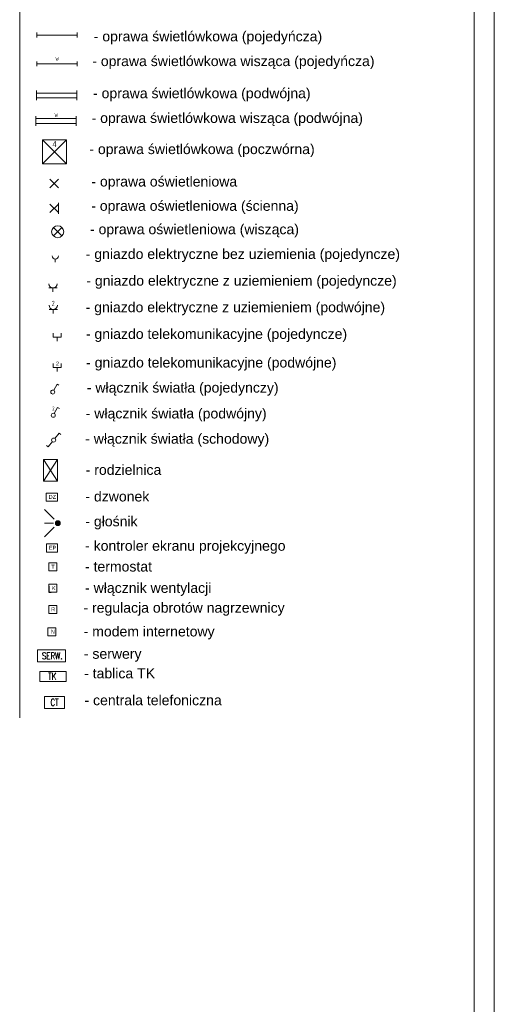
# Model space of a CAD drawing. Header units: millimetres. Extents: x 7052 to 69970, y -1719 to 15326.
# Tile 46 of 160: x 35611 to 36792, y -434 to 2018. Entities that reach past the tile are written whole.
import ezdxf
from ezdxf.enums import TextEntityAlignment as Align

# ---------------------------------------------------------------- set-up
doc = ezdxf.new("R2010")
doc.units = ezdxf.units.MM
doc.linetypes.add('ArcadiaLine3449077713', pattern=[0])
for name, color, linetype, lineweight in [('m_elektryka', 10, 'Continuous', 5), ('m_elektryka_bialy', 7, 'Continuous', 5), ('m_tabela', 7, 'Continuous', 20), ('m_tekst', 7, 'Continuous', 13), ('m_telekomunikacja', 1, 'Continuous', 5), ('m_went+klima', 1, 'Continuous', 5), ('m_ściany', 7, 'Continuous', 30)]:
    doc.layers.add(name, color=color, linetype=linetype, lineweight=lineweight)
doc.styles.add('DIM', font='dim', dxfattribs={"width": 0.75})
doc.styles.add('PIOTR', font='arial.ttf', dxfattribs={"height": 10})
doc.styles.get("Standard").update_dxf_attribs({"font": 'arial.ttf'})
doc.styles.add('styl1', font='simplex.shx', dxfattribs={"width": 0.75})

# ---------------------------------------------------------------- blocks, each defined once
blk = doc.blocks.new('*B20', base_point=(1590, 314))
at = {"linetype": 'ArcadiaLine3449077713', "lineweight": 18}
for p, q in [((1290, 14), (1290, 614)), ((1290, 614), (1890, 614)), ((1890, 614), (1290, 14)), ((1890, 14), (1290, 614)), ((1890, 614), (1890, 14)), ((1890, 14), (1290, 14))]:
    blk.add_line(p, q, dxfattribs=at)
blk = doc.blocks.new('oprawa ścienna')
at = {"layer": 'm_elektryka', "color": 0}
for p, q in [((10.6, 10.6), (-10.6, -10.6)), ((-10.6, 10.6), (10.6, -10.6))]:
    blk.add_line(p, q, dxfattribs=at)
at = {"layer": 'm_elektryka', "color": 0, "ltscale": 0.4}
blk.add_line((10.6, 13.6), (10.6, -13.6), dxfattribs=at)
blk = doc.blocks.new('oświetlenie')
at = {"layer": 'm_elektryka', "color": 0}
for p, q in [((10.6, 10.6), (-10.6, -10.6)), ((-10.6, 10.6), (10.6, -10.6))]:
    blk.add_line(p, q, dxfattribs=at)
blk = doc.blocks.new('świetlówka 2')
at = {"layer": 'm_elektryka', "color": 0, "ltscale": 0.4}
for p, q in [((-100, -6), (-100, 0)), ((0, -6), (0, 0)), ((-100, -6), (0, -6)), ((-100, -12), (-100, -6)), ((-100, -18), (-100, -12)), ((-100, -18), (0, -18)), ((-100, -24), (-100, -18)), ((0, -12), (0, -6)), ((0, -18), (0, -12)), ((0, -24), (0, -18))]:
    blk.add_line(p, q, dxfattribs=at)
blk = doc.blocks.new('gniazdo z u')
at = {"layer": 'm_elektryka', "color": 0}
for p, q in [((-20, -10), (0, -10)), ((-10, -20), (-10, -10))]:
    blk.add_line(p, q, dxfattribs=at)
blk.add_arc((-10, 0), 10, 180, 0, dxfattribs=at)
blk = doc.blocks.new('właczn ik pojedynczy')
at = {"layer": 'm_elektryka', "color": 0}
for p in [(-12.4, 12.7), (0, 0)]:
    blk.add_line(p, (-14.8, 8.3), dxfattribs=at)
blk.add_circle((4.4, -2.4), 5, dxfattribs=at)
blk = doc.blocks.new('g telekomunikacyjne')
at = {"layer": 'm_elektryka', "color": 0, "ltscale": 0.4}
for p, q in [((-10, 10), (-10, 0)), ((10, 0), (-10, 0)), ((10, 10), (10, 0))]:
    blk.add_line(p, q, dxfattribs=at)
at = {"layer": 'm_elektryka', "color": 0}
blk.add_line((0, -10), (0, 0), dxfattribs=at)
blk = doc.blocks.new('wlacznik schodowy')
at = {"layer": 'm_elektryka', "color": 0}
for p, q in [((0, 0), (10.6, 13.3)), ((10.6, 13.3), (14.5, 10.1)), ((-20.8, -17.9), (-16.9, -21.1)), ((-6.3, -7.8), (-16.9, -21.1))]:
    blk.add_line(p, q, dxfattribs=at)
blk.add_circle((-3.1, -3.9), 5, dxfattribs=at)
blk = doc.blocks.new('świetlówka 1')
at = {"layer": 'm_elektryka', "color": 0, "ltscale": 0.4}
for p, q in [((0, 0), (0, 6)), ((0, 0), (100, 0)), ((0, -6), (0, 0)), ((100, 0), (100, 6)), ((100, -6), (100, 0))]:
    blk.add_line(p, q, dxfattribs=at)

msp = doc.modelspace()

# ---------------------------------------------------------------- hatches: boundary and pattern name
at = {"layer": 'm_elektryka'}
h = msp.add_hatch(color=0, dxfattribs=at)
h.dxf.hatch_style = 1
h.paths.add_polyline_path([(35712, 764.3, 1), (35700, 764.3, 1)])

# ---------------------------------------------------------------- linework, layer by layer
at = {"layer": 'm_elektryka', "color": 0}
for p, q in [((35699.7, 1413.7), (35699.7, 1421.7)), ((35704.8, 839.2), (35676.8, 839.2)), ((35676.8, 839.2), (35676.8, 819.2)), ((35704.8, 819.2), (35704.8, 839.2)), ((35676.8, 819.2), (35704.8, 819.2)), ((35696.5, 774), (35672.4, 798.5)), ((35695.3, 764.3), (35672.4, 764.3)), ((35696.5, 754.6), (35672.4, 730.1)), ((35705.5, 712.5), (35677.5, 712.5)), ((35677.5, 712.5), (35677.5, 692.5)), ((35705.5, 692.5), (35705.5, 712.5)), ((35677.5, 692.5), (35705.5, 692.5)), ((35703.4, 665.4), (35683.4, 665.4)), ((35683.4, 665.4), (35683.4, 645.4)), ((35703.4, 645.4), (35703.4, 665.4)), ((35683.4, 645.4), (35703.4, 645.4))]:
    msp.add_line(p, q, dxfattribs=at)
at = {"layer": 'm_elektryka', "color": 0, "ltscale": 3}
for p, q in [((35670.5, 922.4), (35705, 922.4)), ((35670.5, 869.2), (35670.5, 922.4)), ((35670.5, 922.4), (35705, 869.2)), ((35670.5, 869.2), (35705, 922.4)), ((35705, 922.4), (35705, 869.2)), ((35705, 869.2), (35670.5, 869.2))]:
    msp.add_line(p, q, dxfattribs=at)
at = {"layer": 'm_elektryka', "color": 0, "ltscale": 2}
msp.add_circle((35705.6, 1489.9), 15, dxfattribs=at)
at = {"layer": 'm_elektryka', "color": 0}
msp.add_circle((35706, 764.3), 6, dxfattribs=at)
msp.add_arc((35699.7, 1429.7), 8, 180, 0, dxfattribs=at)
at = {"layer": 'm_tabela', "color": 0}
for p, q in [((36792.4, -1719.2), (36792.4, 4220.8)), ((36742.4, -1669.2), (36742.4, 4170.8))]:
    msp.add_line(p, q, dxfattribs=at)
at = {"layer": 'm_tabela', "color": 0, "linetype": 'Continuous'}
msp.add_line((35611, 2077.4), (35611, 279.8), dxfattribs=at)
at = {"layer": 'm_telekomunikacja', "color": 0}
for p, q in [((35700.8, 504), (35680.8, 504)), ((35680.8, 504), (35680.8, 484)), ((35700.8, 484), (35700.8, 504)), ((35680.8, 484), (35700.8, 484))]:
    msp.add_line(p, q, dxfattribs=at)
at = {"layer": 'm_telekomunikacja', "color": 0, "ltscale": 3}
for p, q in [((35655.4, 418.8), (35655.4, 448.8)), ((35655.4, 448.8), (35725.4, 448.8)), ((35725.4, 448.8), (35725.4, 418.8)), ((35655.4, 418.8), (35725.4, 418.8)), ((35661.3, 370.2), (35661.3, 395.2)), ((35661.3, 395.2), (35726.3, 395.2)), ((35726.3, 395.2), (35726.3, 370.2)), ((35661.3, 370.2), (35726.3, 370.2)), ((35672.4, 302.6), (35672.4, 332.6)), ((35672.4, 332.6), (35722.4, 332.6)), ((35722.4, 332.6), (35722.4, 302.6)), ((35672.4, 302.6), (35722.4, 302.6))]:
    msp.add_line(p, q, dxfattribs=at)
at = {"layer": 'm_went+klima', "color": 0}
for p, q in [((35703.5, 612.3), (35683.5, 612.3)), ((35683.5, 612.3), (35683.5, 592.3)), ((35683.5, 592.3), (35703.5, 592.3)), ((35703.5, 592.3), (35703.5, 612.3)), ((35683.8, 539.2), (35683.8, 559.2)), ((35683.8, 539.2), (35683.8, 559.2)), ((35703.8, 559.2), (35683.8, 559.2)), ((35683.8, 559.2), (35683.8, 539.2)), ((35703.8, 539.2), (35703.8, 559.2)), ((35683.8, 539.2), (35703.8, 539.2))]:
    msp.add_line(p, q, dxfattribs=at)
at = {"layer": 'm_ściany', "color": 0}
for p, q in [((35683.5, 607.3), (35683.5, 592.3)), ((35683.5, 592.3), (35689.2, 592.3))]:
    msp.add_line(p, q, dxfattribs=at)

# ---------------------------------------------------------------- block references
at = {"layer": 'm_elektryka', "color": 0}
for name, p in [('świetlówka 1', (35654.1, 1979.5)), ('świetlówka 1', (35654.1, 1907.9)), ('świetlówka 2', (35752.9, 1841.1)), ('świetlówka 2', (35751.4, 1777.6)), ('oświetlenie', (35696.7, 1610.1)), ('oprawa ścienna', (35696.7, 1548)), ('oświetlenie', (35705.6, 1489.9)), ('gniazdo z u', (35703.9, 1359.9)), ('g telekomunikacyjne', (35704.4, 1227.3)), ('g telekomunikacyjne', (35704.5, 1151.8))]:
    msp.add_blockref(name, p, dxfattribs=at)
at = {"layer": 'm_elektryka', "color": 0, "xscale": 1.04, "yscale": 1.04, "zscale": 1.04}
msp.add_blockref('gniazdo z u', (35704.8, 1306.9), dxfattribs=at)
at = {"layer": 'm_elektryka', "color": 0, "rotation": 270}
for p in [(35695.8, 1095.2), (35697.1, 1037.2)]:
    msp.add_blockref('właczn ik pojedynczy', p, dxfattribs=at)
at = {"layer": 'm_elektryka_bialy', "color": 0, "linetype": 'Continuous', "lineweight": 0, "xscale": 0.1000000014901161, "yscale": 0.09999999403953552, "zscale": 0.1}
msp.add_blockref('*B20', (35697.7, 1688.9), dxfattribs=at)
at = {"layer": 'm_elektryka_bialy', "color": 0}
msp.add_blockref('wlacznik schodowy', (35698.7, 975.2), dxfattribs=at)

# ---------------------------------------------------------------- texts
at = {"layer": 'm_elektryka', "color": 0, "attachment_point": 1, "style": 'DIM'}
for s, width, gutter_width, insert, char_height in [('W', 54.427, 75, (35699.9, 1925.2), 10), ('W', 54.427, 75, (35697.6, 1785.4), 10), ('2', 70.754, 97.5, (35690.9, 1317.9), 13), ('2', 54.427, 75, (35692.1, 1054.5), 10)]:
    msp.add_mtext_dynamic_manual_height_columns(s, width=width, gutter_width=gutter_width, heights=[0], dxfattribs=dict(at, insert=insert, char_height=char_height))
at = {"layer": 'm_elektryka', "color": 0, "insert": (35701.2, 1166.3), "char_height": 10, "attachment_point": 1}
msp.add_mtext_dynamic_manual_height_columns('2', width=54.427, gutter_width=75, heights=[0], dxfattribs=at)
at = {"layer": 'm_tekst', "color": 0, "linetype": 'Continuous', "lineweight": 0, "width": 0.7}
msp.add_text('4', height=15, dxfattribs=at).set_placement((35697.7, 1707.9), align=Align.MIDDLE_CENTER)
at = {"layer": 'm_tekst', "color": 0, "ltscale": 3}
for s, width, insert, char_height, attachment_point, style in [('- oprawa świetlówkowa (pojedyńcza)', 907.34, (35795.3, 1988.8), 25, 1, 'PIOTR'), ('- oprawa świetlówkowa wisząca (pojedyńcza)', 907.34, (35791.7, 1927.2), 25, 1, 'PIOTR'), ('- oprawa świetlówkowa (podwójna)', 907.34, (35793.6, 1847.2), 25, 1, 'PIOTR'), ('- oprawa świetlówkowa wisząca (podwójna)', 907.34, (35790, 1785.6), 25, 1, 'PIOTR'), ('- oprawa świetlówkowa (poczwórna)', 907.34, (35784.4, 1708.1), 25, 1, 'PIOTR'), ('- oprawa oświetleniowa', 907.34, (35789.4, 1627.4), 25, 1, 'PIOTR'), ('- oprawa oświetleniowa (ścienna)', 907.34, (35789.1, 1566.9), 25, 1, 'PIOTR'), ('- oprawa oświetleniowa (wisząca)', 907.34, (35786, 1508.6), 25, 1, 'PIOTR'), ('- gniazdo elektryczne bez uziemienia (pojedyncze)', 907.34, (35775.4, 1447), 25, 1, 'PIOTR'), ('- gniazdo elektryczne z uziemieniem (pojedyncze)', 907.34, (35776.9, 1380.6), 25, 1, 'PIOTR'), ('- gniazdo elektryczne z uziemieniem (podwójne)', 907.34, (35775.2, 1314.5), 25, 1, 'PIOTR'), ('- gniazdo telekomunikacyjne (pojedyncze)', 907.34, (35775.8, 1248), 25, 1, 'PIOTR'), ('- gniazdo telekomunikacyjne (podwójne)', 907.34, (35776.3, 1176.8), 25, 1, 'PIOTR'), ('- włącznik światła (pojedynczy)', 907.34, (35778.1, 1114.4), 25, 1, 'PIOTR'), ('- włącznik światła (podwójny)', 907.34, (35775.4, 1050), 25, 1, 'PIOTR'), ('- włącznik światła (schodowy)', 907.34, (35774.1, 987.1), 25, 1, 'PIOTR'), ('- rodzielnica', 907.34, (35775.3, 909.6), 25, 1, 'PIOTR'), ('- dzwonek', 907.34, (35774.5, 843.3), 25, 1, 'PIOTR'), ('- głośnik', 907.34, (35774.4, 781.4), 25, 1, 'PIOTR'), ('- kontroler ekranu projekcyjnego', 907.34, (35773.8, 720.6), 25, 1, 'PIOTR'), ('- termostat', 907.34, (35773.5, 668.9), 25, 1, 'PIOTR'), ('- włącznik wentylacji', 907.34, (35773.8, 615.8), 25, 1, 'PIOTR'), ('- regulacja obrotów nagrzewnicy', 907.34, (35769.8, 566.4), 25, 1, 'PIOTR'), ('- modem internetowy', 907.34, (35770.2, 507.3), 25, 1, 'PIOTR'), ('SERW.', 67.252, (35692.1, 434), 17, 5, 'styl1'), ('- serwery', 907.34, (35770.7, 451.7), 25, 1, 'PIOTR'), ('- tablica TK', 907.34, (35771.4, 403), 25, 1, 'PIOTR'), ('TK', 67.252, (35692.2, 383), 17, 5, 'styl1'), ('CT', 67.252, (35697.8, 318.2), 17, 5, 'styl1'), ('- centrala telefoniczna', 907.34, (35772.3, 336.1), 25, 1, 'PIOTR')]:
    msp.add_mtext_dynamic_manual_height_columns(s, width=width, gutter_width=350, heights=[0], dxfattribs=dict(at, insert=insert, char_height=char_height, attachment_point=attachment_point, style=style))
at = {"layer": 'm_tekst', "color": 0, "char_height": 10, "attachment_point": 1}
for s, insert in [('DZ', (35683, 834.7)), ('EP', (35683.8, 708)), ('T', (35689.6, 660.8)), ('K', (35691, 607.7)), ('R', (35689.3, 554.6)), ('N', (35688.3, 499.5))]:
    msp.add_mtext_dynamic_manual_height_columns(s, width=54.427, gutter_width=75, heights=[0], dxfattribs=dict(at, insert=insert))

doc.saveas('drawing.dxf')
